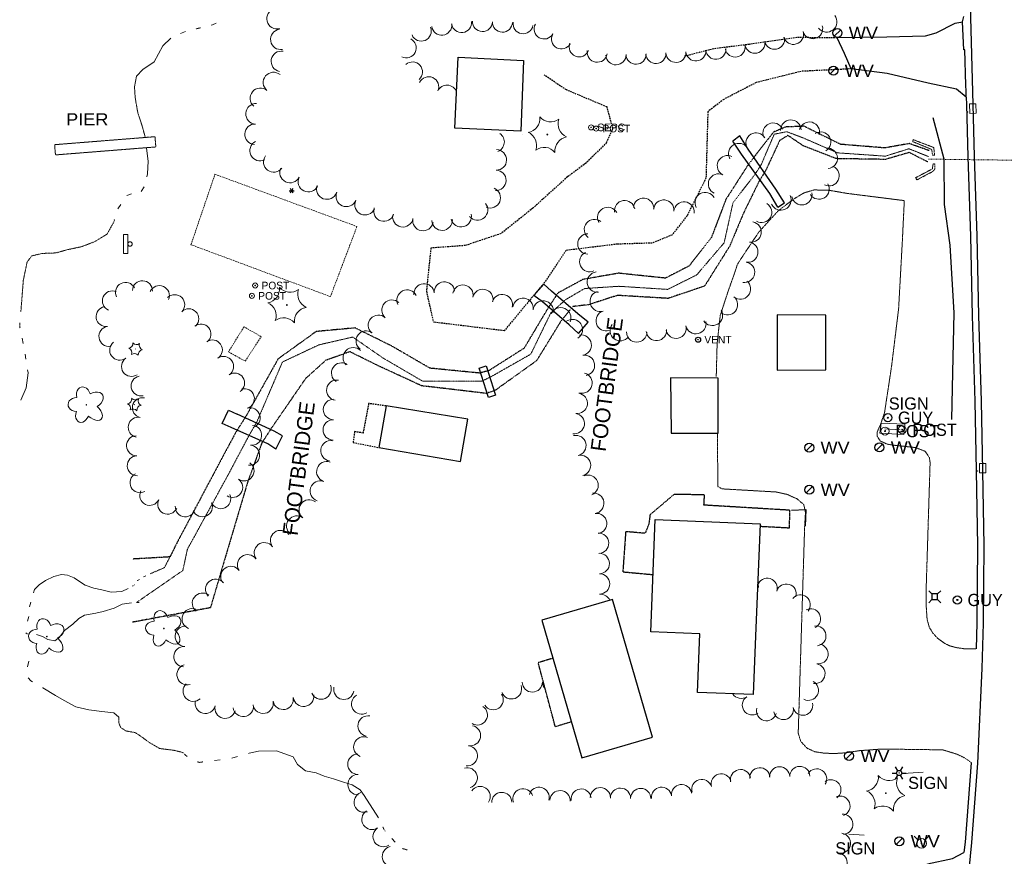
# Model space of a CAD drawing. Extents: x 386588 to 390135, y 96998 to 113606.
# Tile 57 of 93: x 388198 to 388586, y 103320 to 103650. Entities that reach past the tile are written whole.
import ezdxf
from ezdxf.enums import TextEntityAlignment as Align

# ---------------------------------------------------------------- set-up
doc = ezdxf.new("R2010")
doc.units = 0
doc.header["$MEASUREMENT"] = 0
for name, pattern in [('Echnl', [0.4, 0.145, -0.02, 0.01, -0.02, 0.01, -0.02, 0.01, -0.02, 0.145]), ('Wisdot1', [0.0625, 0.03125, -0.03125]), ('Wisdot3', [0.1875, 0.125, -0.0625]), ('Wisdot5', [0.1, 0.05, -0.05]), ('Wisdot6', [0.375, 0.125, -0.0625, 0.03125, -0.0625, 0.03125, -0.0625])]:
    doc.linetypes.add(name, pattern=pattern)
for name, color, linetype, lineweight in [('E_AREA', 2, 'Wisdot3', 15), ('E_BLD', 241, 'Continuous', 25), ('E_BLD_HvyDash', 241, 'Wisdot3', 25), ('E_DRN', 40, 'Continuous', 15), ('E_DRN_Pipe', 5, 'Wisdot5', 15), ('E_DTM_BreakLines', 30, 'Continuous', 25), ('E_DWY', 2, 'Wisdot3', 15), ('E_LAND_Vegetation', 3, 'Continuous', 15), ('E_LTG', 21, 'Continuous', 25), ('E_MISCPROP', 30, 'Continuous', 15), ('E_MISCPROP_HvyDash', 241, 'Wisdot3', 25), ('E_MISCPROP_Railing', 30, 'Continuous', 15), ('E_MISCPROP_Septic', 241, 'Continuous', 15), ('E_RDWY', 21, 'Continuous', 25), ('E_RDWY_AsphConc', 200, 'Continuous', 25), ('E_RDWY_C_and_G', 21, 'Continuous', 25), ('E_RDWY_Gravel', 21, 'Wisdot3', 25), ('E_SGN', 21, 'Continuous', 15), ('E_STRUCT', 40, 'Continuous', 25), ('E_STRUCT_Pier', 7, 'Wisdot3', 25), ('E_STRUCT_WingWall', 40, 'Wisdot1', 15), ('E_UTL_AG_Bold', 30, 'Continuous', 25), ('E_UTL_EGuyWire', 200, 'Continuous', 25), ('E_UTL_W', 5, 'Continuous', 25), ('E_UTL_WHydrant', 4, 'Continuous', 15), ('E_WAL', 40, 'Continuous', 25), ('E_WTR', 4, 'Wisdot6', 15), ('E_WTR_Channel', 4, 'Echnl', 15), ('E_WTR_Dock_Pier', 4, 'Wisdot3', 15), ('E_WTR_Edge', 4, 'Echnl', 25), ('E_WTR_Elevations', 4, 'Continuous', 15)]:
    doc.layers.add(name, color=color, linetype=linetype, lineweight=lineweight)
doc.styles.add('Style-dot_font5', font='dot_font5.shx')
doc.styles.add('Style-IGR_FONT_0', font='dot_font15.shx')

# ---------------------------------------------------------------- blocks, each defined once
blk = doc.blocks.new('BSGN')
at = {"layer": 'E_SGN', "style": 'Style-dot_font5'}
blk.add_text('SIGN', height=12, dxfattribs=at).set_placement((0, 0), align=Align.MIDDLE_CENTER)
blk = doc.blocks.new('GUY')
at = {"layer": 'E_UTL_EGuyWire'}
for radius in [4, 0.5]:
    blk.add_circle((0, 0), radius, dxfattribs=at)
at = {"layer": 'E_UTL_EGuyWire', "style": 'Style-dot_font5'}
blk.add_text('GUY', height=12, dxfattribs=at).set_placement((10, 0), align=Align.MIDDLE_LEFT)
blk = doc.blocks.new('HYD')
at = {"layer": 'E_UTL_WHydrant'}
for p, q in [((-3.8, 3.8), (-8.3, 8.3)), ((3.8, 3.8), (8.3, 8.3))]:
    blk.add_line(p, q, dxfattribs=at)
for radius in [5.48, 0.42]:
    blk.add_circle((0, 0), radius, dxfattribs=at)
blk = doc.blocks.new('INLET')
at = {"layer": 'E_DRN', "flags": 128}
blk.add_lwpolyline([(-7.5, 10), (7.5, 10), (7.5, 0), (-7.5, 0)], close=True, dxfattribs=at)
blk = doc.blocks.new('LPOL')
at = {"layer": 'E_LTG'}
for p, q in [((-4, 0), (-1.5, 0)), ((-0.75, 1.3), (-2, 3.46)), ((0.75, 1.3), (2, 3.46)), ((1.5, 0), (4, 0)), ((-2, -3.46), (-0.75, -1.3)), ((2, -3.46), (0.75, -1.3))]:
    blk.add_line(p, q, dxfattribs=at)
for radius in [1.5, 1.5, 1.5, 0.125]:
    blk.add_circle((0, 0), radius, dxfattribs=at)
blk = doc.blocks.new('PED')
at = {"layer": 'E_UTL_AG_Bold'}
for p, q in [((-2.5, 2.5), (-5.33, 5.33)), ((2.5, 2.5), (5.33, 5.33)), ((-2.5, -2.5), (-5.33, -5.33)), ((2.5, -2.5), (5.33, -5.33))]:
    blk.add_line(p, q, dxfattribs=at)
at = {"layer": 'E_UTL_AG_Bold', "flags": 128}
blk.add_lwpolyline([(-2.5, -2.5), (2.5, -2.5), (2.5, 2.5), (-2.5, 2.5)], close=True, dxfattribs=at)
blk = doc.blocks.new('PIER')
at = {"layer": 'E_STRUCT_Pier', "style": 'Style-dot_font5', "width": 1.111111}
blk.add_text('PIER', height=10.8, dxfattribs=at).set_placement((-16.77, -5.4))
blk = doc.blocks.new('CTRE')
at = {"layer": 'E_LAND_Vegetation'}
blk.add_circle((0, 0), 0.223, dxfattribs=at)
for centre, start, end in [((-11.97, 8.96), 280.2067, 5.9716), ((1.81, 14.92), 220.2113, 305.9762), ((13.83, 5.89), 160.2113, 245.9762), ((-13.83, -5.9), 340.2113, 65.9762), ((-1.81, -14.93), 40.2113, 125.9762)]:
    blk.add_arc(centre, 7.87, start, end, dxfattribs=at)
at = {"layer": 'E_LAND_Vegetation', "extrusion": (0, 0, -1)}
blk.add_arc((-12.03, -9.04), 7.87, 354.0728, 79.7489, dxfattribs=at)
blk = doc.blocks.new('POST')
at = {"layer": 'E_MISCPROP'}
for radius in [4, 0.5]:
    blk.add_circle((0, 0), radius, dxfattribs=at)
at = {"layer": 'E_MISCPROP', "style": 'Style-dot_font5'}
blk.add_text('POST', height=12, dxfattribs=at).set_placement((10, 0), align=Align.MIDDLE_LEFT)
blk = doc.blocks.new('SIGN')
at = {"layer": 'E_SGN', "lineweight": 13, "style": 'Style-dot_font5'}
blk.add_text('SIGN', height=12, dxfattribs=at).set_placement((0, 0), align=Align.MIDDLE_CENTER)
blk = doc.blocks.new('DTRE')
at = {"layer": 'E_LAND_Vegetation'}
blk.add_circle((-0.18, 0), 0.183, dxfattribs=at)
for centre, major_axis, ratio in [((-1.87, 5.32), (1.36, -4.98), 0.782863), ((4.06, 2.74), (-5.27, -2.93), 0.691916), ((-5.87, 0.15), (4.93, -0.12), 0.832022), ((-2.49, -5.24), (1.8, 4.86), 0.716896), ((3.54, -3.71), (-5.01, 4.58), 0.560249)]:
    blk.add_ellipse(centre, major_axis=major_axis, ratio=ratio, start_param=1.570796, end_param=4.712389, dxfattribs=at)
blk = doc.blocks.new('WV')
at = {"layer": 'E_UTL_W'}
blk.add_line((-2.83, -2.83), (2.83, 2.83), dxfattribs=at)
blk.add_circle((0, 0), 4, dxfattribs=at)
at = {"layer": 'E_UTL_W', "style": 'Style-dot_font5', "width": 1.111111}
blk.add_text('WV', height=10.8, dxfattribs=at).set_placement((10, 0), align=Align.MIDDLE_LEFT)

msp = doc.modelspace()

# ---------------------------------------------------------------- linework, layer by layer
at = {"layer": 'E_AREA', "ltscale": 5}
for p, q in [((388265.22, 103561.01), (388274.66, 103588.75)), ((388274.66, 103588.75), (388330.58, 103568.17)), ((388330.58, 103568.17), (388320.12, 103540.54)), ((388320.12, 103540.54), (388265.22, 103561.01)), ((388286.11, 103528.62), (388279.95, 103518.8)), ((388292.9, 103524.76), (388286.11, 103528.62)), ((388286.55, 103515.15), (388292.9, 103524.76)), ((388279.95, 103518.8), (388286.55, 103515.15))]:
    msp.add_line(p, q, dxfattribs=at)
at = {"layer": 'E_BLD', "ltscale": 5}
for p, q in [((388369.08, 103606.89), (388370.39, 103634.82)), ((388370.39, 103634.82), (388370.39, 103634.82)), ((388370.39, 103634.82), (388396.12, 103633.62)), ((388396.12, 103633.62), (388395.1, 103605.76)), ((388395.1, 103605.76), (388369.08, 103606.89)), ((388395.96, 103604.34), (388395.96, 103604.34)), ((388515.17, 103533.25), (388496.06, 103533.33)), ((388496.06, 103533.33), (388496.09, 103511.63)), ((388515.2, 103511.65), (388515.17, 103533.25)), ((388496.09, 103511.63), (388515.2, 103511.65)), ((388472.79, 103508.44), (388454.02, 103508.55)), ((388454.02, 103508.55), (388454.35, 103486.77)), ((388472.8, 103486.79), (388472.79, 103508.44)), ((388342.02, 103497.48), (388339.18, 103481.08)), ((388374.23, 103492.28), (388342.02, 103497.48)), ((388371.32, 103475.52), (388374.23, 103492.28)), ((388454.35, 103486.77), (388472.8, 103486.79)), ((388339.18, 103481.08), (388371.32, 103475.52)), ((388446.29, 103408.52), (388448.06, 103452.67)), ((388448.06, 103452.67), (388489.32, 103451.02)), ((388448.06, 103452.67), (388448.06, 103452.67)), ((388489.32, 103451.02), (388487.54, 103406.81)), ((388489.32, 103451.02), (388489.32, 103451.02)), ((388431.23, 103421.19), (388403.42, 103413.09)), ((388447.01, 103366.99), (388431.23, 103421.19)), ((388431.23, 103421.19), (388431.23, 103421.19)), ((388403.42, 103413.09), (388419.2, 103358.89)), ((388465.63, 103407.75), (388446.29, 103408.52)), ((388446.29, 103408.52), (388446.29, 103408.52)), ((388464.71, 103384.6), (388465.63, 103407.75)), ((388465.63, 103407.75), (388465.63, 103407.75)), ((388487.54, 103406.81), (388486.62, 103383.73)), ((388487.54, 103406.81), (388487.54, 103406.81)), ((388486.62, 103383.73), (388464.71, 103384.6)), ((388486.62, 103383.73), (388486.62, 103383.73)), ((388419.2, 103358.89), (388447.01, 103366.99)), ((388419.2, 103358.89), (388419.2, 103358.89))]:
    msp.add_line(p, q, dxfattribs=at)
at = {"layer": 'E_BLD_HvyDash', "ltscale": 5}
for p, q in [((388335.18, 103498.42), (388332.98, 103486.79)), ((388342.02, 103497.48), (388335.18, 103498.42)), ((388329.66, 103487.35), (388329.04, 103483.09)), ((388332.98, 103486.79), (388329.66, 103487.35)), ((388329.04, 103483.09), (388339.18, 103481.08))]:
    msp.add_line(p, q, dxfattribs=at)
at = {"layer": 'E_DRN'}
for p in [(388571.08, 103613.23), (388575.08, 103471.81)]:
    msp.add_point(p, dxfattribs=at)
at = {"layer": 'E_DRN_Pipe', "ltscale": 5}
msp.add_line((388638.47, 103593.67), (388555.54, 103594.71), dxfattribs=at)
at = {"layer": 'E_DTM_BreakLines'}
for p, q in [((388561.8, 103594.7), (388557.54, 103611.01)), ((388561.93, 103576.88), (388561.8, 103594.7)), ((388564.21, 103560.76), (388561.93, 103576.88)), ((388565.82, 103534.13), (388564.21, 103560.76)), ((388565.22, 103510.67), (388565.82, 103534.13)), ((388564.81, 103492.09), (388565.22, 103510.67))]:
    msp.add_line(p, q, dxfattribs=at)
at = {"layer": 'E_DWY', "flags": 128}
for points in [[(388472.08, 103509.09), (388472.42, 103522.02), (388473.65, 103533.12), (388476.73, 103542.62), (388479.02, 103549.01), (388480.44, 103553.31), (388483.31, 103557.72), (388488.94, 103566.1), (388496.45, 103574.32), (388502.77, 103579.12), (388506.66, 103581.43), (388510.63, 103582.58), (388516.58, 103582.43), (388523.62, 103581.2), (388546.14, 103578.37)], [(388538.34, 103494.76), (388541.12, 103513.07), (388543.9, 103535.8), (388545.38, 103562.73), (388546.14, 103578.37)], [(388538.34, 103494.76), (388536.84, 103490.38), (388535.48, 103487.25), (388535.48, 103485.48), (388536.69, 103483.65), (388539.34, 103482.43), (388541.8, 103482.03), (388550.57, 103481.07), (388554.35, 103479.6), (388556, 103477.16), (388556.3, 103475.14), (388554.76, 103425.87), (388554.75, 103418.78), (388555.12, 103413.32), (388556, 103410.24), (388557.34, 103408.05), (388559.24, 103405.92), (388561.96, 103403.96), (388564.02, 103402.96), (388566.51, 103402.28), (388569.82, 103401.79), (388574.39, 103401.81)], [(388544.09, 103362.21), (388535.83, 103362.19), (388528.62, 103361.67), (388523.18, 103360.84), (388518.85, 103360.53), (388514.65, 103360.66), (388510.84, 103361.25), (388507.84, 103362.63), (388505.33, 103365.35), (388504.36, 103368.61), (388506.89, 103449.91), (388507.22, 103455.44), (388506.56, 103458.58), (388503.93, 103460.85), (388500.04, 103462.6), (388495.62, 103463.58), (388474.38, 103464.8), (388472.72, 103465.7), (388472.53, 103486.79)], [(388544.09, 103362.21), (388552.1, 103362.12), (388561.34, 103361.96), (388566.83, 103360.28), (388570.06, 103358.75), (388572.41, 103356.99)]]:
    msp.add_lwpolyline(points, dxfattribs=at)
at = {"layer": 'E_LAND_Vegetation'}
for centre in [(388243.37, 103519.88), (388242.9, 103498.03)]:
    msp.add_circle(centre, 0.0558, dxfattribs=at)
for centre, radius, start, end in [((388299.14, 103650.02), 4.04, 104.4458, 284.4305), ((388515.56, 103648.79), 4.04, 218.6672, 38.6518), ((388300.59, 103641.9), 4.04, 99.3336, 279.3183), ((388355.91, 103645.15), 3.95, 202.5787, 22.5633), ((388363.96, 103647.48), 3.95, 187.2767, 7.2614), ((388371.79, 103648.48), 3.95, 187.2767, 7.2614), ((388379.99, 103648.92), 3.95, 178.0169, 358.0016), ((388387.88, 103648.68), 3.95, 178.317, 358.3017), ((388396.01, 103648.04), 3.95, 170.7495, 350.7342), ((388404.31, 103645.98), 3.95, 150.1603, 330.145), ((388510.06, 103646.1), 3.95, 196.4366, 16.4213), ((388349.97, 103638.55), 3.95, 243.1781, 63.1628), ((388411.16, 103642.05), 3.95, 150.1603, 330.145), ((388495.03, 103641.92), 3.95, 191.1916, 11.1763), ((388502.48, 103643.86), 3.95, 196.4366, 16.4213), ((388418.1, 103638.94), 3.95, 158.1111, 338.0958), ((388471.92, 103637.98), 3.95, 184.8309, 4.8156), ((388479.53, 103638.86), 3.95, 191.1916, 11.1763), ((388487.28, 103640.39), 3.95, 191.1916, 11.1763), ((388300.82, 103633.23), 4.04, 79.7597, 259.7444), ((388425.19, 103636.82), 3.95, 170.6915, 350.6761), ((388432.6, 103635.8), 3.95, 181.7541, 1.7388), ((388440.5, 103636.04), 3.95, 181.7541, 1.7388), ((388448.34, 103636.32), 3.95, 183.2337, 3.2184), ((388456.22, 103636.76), 3.95, 183.2337, 3.2184), ((388464.05, 103637.32), 3.95, 184.8309, 4.8156), ((388352.44, 103629.05), 3.95, 311.7122, 131.6968), ((388297.7, 103624.89), 4.04, 50.3855, 230.3702), ((388358.81, 103623.22), 3.95, 335.431, 155.4157), ((388292.55, 103618.67), 4.04, 50.3855, 230.3702), ((388365.99, 103619.94), 3.95, 17.9645, 155.4157), ((388290.82, 103612.57), 4.04, 87.2052, 267.1899), ((388365.99, 103619.94), 3.95, 335.431, 336.6855), ((388290.43, 103604.51), 4.04, 87.2052, 267.1899), ((388494.47, 103604.96), 4.02, 23.5771, 203.5618), ((388501.46, 103606.14), 4.02, 1.4726, 181.4573), ((388508.77, 103605.33), 4.02, 345.1737, 165.1584), ((388384.58, 103601.45), 4.04, 291.0674, 55.2748), ((388487.78, 103601.04), 4.02, 30.9892, 210.9739), ((388513.18, 103601.41), 4.02, 301.2603, 121.245), ((388292.43, 103598.05), 4.04, 116.6265, 296.6111), ((388480.9, 103596.91), 4.02, 30.9892, 210.9739), ((388297.78, 103593.58), 4.04, 143.5362, 323.5209), ((388385.47, 103594.42), 4.04, 268.4294, 88.4141), ((388476.49, 103592.11), 4.02, 63.8828, 243.8675), ((388515.8, 103595.03), 4.02, 275.3101, 95.2948), ((388516.46, 103588.17), 4.02, 244.6741, 64.6588), ((388304.22, 103589.42), 4.04, 153.6317, 333.6164), ((388311.45, 103585.84), 4.04, 153.6317, 333.6164), ((388385.25, 103586.35), 4.04, 268.4294, 88.4141), ((388472.98, 103584.93), 4.02, 64.8936, 244.8783), ((388318.7, 103582.91), 4.04, 160.2808, 340.2655), ((388512.57, 103582.92), 4.02, 211.6127, 31.5973), ((388326.4, 103580.05), 4.04, 156.0661, 336.0508), ((388383.06, 103579.49), 4.04, 247.5755, 67.5602), ((388467.73, 103577.62), 4.02, 29.5457, 209.5304), ((388497.52, 103578.63), 4.02, 205.3933, 25.378), ((388505.79, 103580.69), 4.02, 190.5954, 10.58), ((388333.78, 103576.77), 4.04, 156.0661, 336.0508), ((388378.07, 103574.7), 4.04, 219.6801, 39.6648), ((388436.01, 103574.42), 4.02, 9.2209, 189.2056), ((388443.44, 103575.32), 4.02, 355.169, 175.1537), ((388451.41, 103574.63), 4.02, 354.4832, 174.4679), ((388459.41, 103573.86), 4.02, 354.4832, 174.4679), ((388489.94, 103573.7), 4.02, 239.7005, 59.6852), ((388341.19, 103574.23), 4.04, 162.1675, 342.1521), ((388348.66, 103572.01), 4.04, 169.2825, 349.2672), ((388371.6, 103572.04), 4.04, 194.7585, 14.7432), ((388429.36, 103571.72), 4.02, 29.4159, 209.4006), ((388356.59, 103570.51), 4.04, 169.2825, 349.2672), ((388364.13, 103570.68), 4.04, 182.9207, 2.9054), ((388424.13, 103566.97), 4.02, 51.8688, 231.8534), ((388485.8, 103565.99), 4.02, 260.5713, 80.556), ((388421.54, 103561.29), 4.02, 90.0525, 270.0371), ((388484.49, 103558.07), 4.02, 260.5713, 80.556), ((388422.26, 103554.32), 4.02, 114.3701, 294.3548), ((388483.19, 103550.13), 4.02, 260.9665, 80.9512), ((388425.28, 103546.26), 4.02, 97.0017, 276.9863), ((388239.43, 103542.23), 3.94, 26.7581, 206.7428), ((388246.09, 103542.85), 3.94, 358.4255, 178.4101), ((388357.03, 103541.62), 4.02, 5.1477, 185.1324), ((388365.03, 103542.34), 4.02, 5.1477, 185.1324), ((388372.29, 103541.13), 4.02, 347.9732, 167.9578), ((388481.6, 103543.55), 4.02, 230.6488, 50.6335), ((388234.26, 103538.87), 3.94, 66.9622, 246.9469), ((388252.78, 103540.94), 3.94, 336.4964, 156.4811), ((388258.79, 103537.37), 3.94, 315.1137, 135.0983), ((388350.33, 103539.18), 4.02, 26.5848, 206.5695), ((388380.15, 103539.46), 4.02, 347.9732, 167.9578), ((388387.81, 103537.43), 4.02, 344.9636, 164.9483), ((388426.37, 103538.69), 4.02, 107.2342, 287.2189), ((388344.39, 103535.21), 4.02, 47.8061, 227.7908), ((388395.96, 103535.93), 4.02, 352.3358, 172.3204), ((388403.92, 103534.86), 4.02, 352.3358, 172.3204), ((388476.5, 103537.34), 4.02, 230.6488, 50.6335), ((388231.77, 103532.67), 3.94, 98.2264, 278.2111), ((388264.37, 103531.81), 3.94, 315.1137, 135.0983), ((388339, 103529.26), 4.02, 47.8061, 227.7908), ((388410.84, 103532.19), 4.02, 336.4449, 156.4296), ((388428.75, 103531.02), 4.02, 107.2342, 287.2189), ((388470.57, 103533.15), 4.02, 211.6127, 31.5973), ((388269.12, 103525.82), 3.94, 308.4691, 128.4538), ((388415.43, 103527.57), 4.02, 303.0925, 123.0772), ((388434.29, 103527.14), 4.02, 142.8299, 322.8145), ((388464.07, 103529.9), 4.02, 192.8887, 12.8733), ((388232.89, 103524.87), 3.94, 98.2264, 278.2111), ((388334.24, 103523.07), 4.02, 53.9594, 233.9441), ((388440.75, 103526.61), 4.02, 179.8532, 359.8378), ((388448.52, 103527.22), 4.02, 185.9871, 5.9718), ((388456.24, 103528.11), 4.02, 192.8887, 12.8733), ((388237.13, 103519.47), 3.94, 126.9955, 306.9801), ((388240.38, 103522.12), 1.97, 280.2067, 5.9716), ((388243.83, 103523.61), 1.97, 220.2113, 305.9762), ((388246.83, 103521.36), 1.97, 160.2113, 245.9762), ((388273.63, 103519.55), 3.94, 304.3319, 124.3166), ((388418.88, 103521.41), 4.02, 279.2399, 99.2246), ((388239.92, 103518.41), 1.97, 340.2113, 65.9762), ((388242.92, 103516.15), 1.97, 40.2113, 125.9762), ((388329.14, 103516.48), 4.02, 45.3393, 225.3239), ((388241.8, 103513.03), 3.94, 124.6091, 304.5937), ((388278.07, 103513.04), 3.94, 304.3319, 124.3166), ((388324.57, 103510.46), 4.02, 57.2678, 237.2525), ((388420.17, 103513.48), 4.02, 279.2399, 99.2246), ((388282.39, 103506.5), 3.94, 303.3605, 123.3452), ((388419.22, 103506.48), 4.02, 256.2919, 76.2766), ((388245.56, 103505.34), 3.94, 101.6306, 281.6152), ((388322.62, 103503.67), 4.02, 80.3232, 260.3079), ((388286.24, 103500.34), 3.94, 286.9864, 106.971), ((388417.33, 103498.47), 4.02, 261.6089, 81.5936), ((388239.9, 103500.28), 1.97, 280.2067, 5.9716), ((388243.35, 103501.77), 1.97, 220.2113, 305.9762), ((388246.07, 103496.78), 3.94, 77.8479, 257.8326), ((388246.35, 103499.51), 1.97, 160.2113, 245.9762), ((388321.35, 103496.07), 4.02, 89.2764, 269.2611), ((388239.44, 103496.56), 1.97, 340.2113, 65.9762), ((388242.44, 103494.3), 1.97, 40.2113, 125.9762), ((388288.54, 103492.8), 3.94, 286.9864, 106.971), ((388416.15, 103490.52), 4.02, 261.6089, 81.5936), ((388244.42, 103489.08), 3.94, 77.8479, 257.8326), ((388321.24, 103488.04), 4.02, 89.2764, 269.2611), ((388289.1, 103485.91), 3.94, 264.3097, 84.2944), ((388243.77, 103481.8), 3.94, 92.0193, 272.0039), ((388320.33, 103479.8), 4.02, 82.0492, 262.0339), ((388416.81, 103481.87), 4.02, 282.8871, 102.8718), ((388288.32, 103478.07), 3.94, 264.3097, 84.2944), ((388244.05, 103473.92), 3.94, 92.0193, 272.0039), ((388318.72, 103471.56), 4.02, 71.3054, 251.2901), ((388418.6, 103474.03), 4.02, 282.8871, 102.8718), ((388286.11, 103471.85), 3.94, 235.4782, 55.4629), ((388245.15, 103467.23), 3.94, 117.9445, 297.9292), ((388281.65, 103465.35), 3.94, 235.4782, 55.4629), ((388316.15, 103463.95), 4.02, 71.3054, 251.2901), ((388421.58, 103466.22), 4.02, 292.2647, 112.2494), ((388248.97, 103462.24), 3.94, 154.0284, 334.0131), ((388256.05, 103458.79), 3.94, 154.0284, 334.0131), ((388276.93, 103460.94), 3.94, 203.7953, 23.78), ((388311.77, 103456.52), 4.02, 52.442, 232.4266), ((388423.85, 103459.11), 4.02, 278.1103, 98.095), ((388262.96, 103457.73), 3.94, 176.1519, 356.1365), ((388269.72, 103457.76), 3.94, 203.7953, 23.78), ((388306.87, 103450.15), 4.02, 52.442, 232.4266), ((388424.98, 103451.15), 4.02, 278.1103, 98.095), ((388300.52, 103444.44), 4.02, 36.9259, 216.9106), ((388425.73, 103443.39), 4.02, 271.9394, 91.9241), ((388294.1, 103439.61), 4.02, 36.9259, 216.9106), ((388287.51, 103434.91), 4.02, 35.2358, 215.2205), ((388425.99, 103435.4), 4.02, 270.707, 90.6917), ((388280.95, 103430.27), 4.02, 35.2358, 215.2205), ((388274.97, 103425.22), 4.02, 40.7987, 220.7834), ((388426.09, 103427.37), 4.02, 270.707, 90.6917), ((388492.17, 103425.69), 3.92, 343.1064, 163.0911), ((388484.77, 103426.37), 3.92, 354.6784, 22.7436), ((388499.67, 103423.41), 3.92, 343.1064, 163.0911), ((388269.75, 103419.76), 4.02, 52.717, 232.7017), ((388426.47, 103419.25), 4.02, 23.8638, 93.4424), ((388505.21, 103419.14), 3.92, 320.8239, 140.8086), ((388265.7, 103413.6), 4.02, 69.1949, 249.1796), ((388509.28, 103413.66), 3.92, 296.7612, 116.7459), ((388263, 103406.7), 4.02, 86.3255, 266.3102), ((388511.38, 103406.88), 3.92, 278.6257, 98.6104), ((388262.48, 103398.68), 4.02, 86.3255, 266.3102), ((388512.23, 103399.75), 3.92, 261.1463, 81.131), ((388263.7, 103391.61), 4.02, 106.6724, 286.6571), ((388511.03, 103392), 3.92, 261.1463, 81.131), ((388266.11, 103385.07), 4.02, 133.0218, 313.0065), ((388316.46, 103385.94), 4.02, 202.9619, 22.9466), ((388325.43, 103385.85), 4.02, 168.764, 348.7486), ((388391.46, 103385.99), 3.97, 200.0835, 20.0682), ((388399.65, 103388.7), 3.97, 180.3303, 0.315), ((388407.59, 103388.75), 3.97, 180.3303, 223.6638), ((388508.4, 103385.4), 3.92, 243.0164, 63.001), ((388301.5, 103381.88), 4.02, 191.0209, 11.0056), ((388309.56, 103383.07), 4.02, 187.7206, 7.7053), ((388332.42, 103380.06), 4.02, 121.2384, 301.223), ((388384.23, 103381.73), 3.97, 213.7465, 33.7311), ((388481.89, 103386.15), 3.92, 212.4178, 303.8689), ((388486.26, 103379.64), 3.92, 123.8843, 303.8689), ((388270.86, 103380.31), 4.02, 166.0808, 346.0655), ((388278.66, 103378.38), 4.02, 166.0808, 346.0655), ((388285.78, 103379.09), 4.02, 188.1551, 8.1398), ((388293.61, 103380.34), 4.02, 191.0209, 11.0056), ((388378.02, 103375.74), 3.97, 237.6687, 57.6534), ((388491.86, 103377.36), 3.92, 165.2586, 345.2433), ((388498.53, 103377.83), 3.92, 192.5313, 12.5159), ((388506.18, 103379.53), 3.92, 192.5313, 12.5159), ((388334.97, 103371.38), 4.02, 79.5203, 259.505), ((388375.32, 103367.57), 3.97, 259.4658, 79.4505), ((388333.3, 103363.14), 4.02, 69.026, 249.0107), ((388374.07, 103359.61), 3.97, 262.8317, 82.8163), ((388330.97, 103356.32), 4.02, 90.3243, 270.309), ((388374.05, 103350.93), 3.97, 287.2725, 107.2571), ((388489.23, 103350.96), 3.97, 4.1431, 184.1277), ((388497.05, 103351.36), 3.97, 1.1265, 181.1112), ((388504.99, 103351.51), 3.97, 1.1265, 181.1112), ((388331.02, 103348.29), 4.02, 90.3243, 270.309), ((388474.01, 103348.57), 3.97, 15.9433, 195.928), ((388481.63, 103350.27), 3.97, 12.4603, 192.445), ((388511.64, 103350.52), 3.97, 327.6767, 147.6613), ((388379.1, 103343.63), 3.97, 326.2652, 146.2498), ((388402.31, 103343.28), 3.97, 344.0055, 163.9902), ((388450.53, 103343.3), 3.97, 7.7744, 187.759), ((388458.4, 103344.37), 3.97, 7.7744, 187.759), ((388466.37, 103346.39), 3.97, 15.9433, 195.928), ((388517.23, 103346.24), 3.97, 305.7495, 125.7342), ((388333.45, 103341.38), 4.02, 109.5615, 289.5461), ((388387.61, 103341.27), 3.97, 1.2014, 181.1861), ((388395.97, 103342.68), 3.97, 18.5251, 198.5098), ((388410.56, 103341.97), 3.97, 356.7819, 176.7666), ((388418.84, 103342.61), 3.97, 7.7178, 187.7025), ((388426.41, 103343.13), 3.97, 358.651, 178.6357), ((388434.37, 103342.94), 3.97, 359.127, 179.1117), ((388442.31, 103342.82), 3.97, 359.127, 179.1117), ((388520.8, 103339.83), 3.97, 290.6399, 110.6245), ((388336.52, 103334.56), 4.02, 123.1214, 303.1061), ((388521.93, 103332.65), 3.97, 274.1462, 94.1309), ((388340.91, 103327.83), 4.02, 123.1214, 303.1061), ((388521.02, 103325.2), 3.97, 262.2544, 82.239), ((388344.58, 103319.99), 4.02, 103.0219, 283.0066), ((388519.68, 103317.47), 3.97, 259.8723, 79.8569)]:
    msp.add_arc(centre, radius, start, end, dxfattribs=at)
at = {"layer": 'E_LAND_Vegetation', "extrusion": (0, 0, -1)}
for centre in [(-388246.38, 103517.62), (-388245.9, 103495.78)]:
    msp.add_arc(centre, 1.97, 354.0728, 79.7489, dxfattribs=at)
at = {"layer": 'E_LTG', "ltscale": 5}
for p, q in [((388303.9, 103582.27), (388304.53, 103582.27)), ((388304.71, 103582.6), (388304.4, 103583.14)), ((388304.4, 103581.41), (388304.71, 103581.95)), ((388305.09, 103582.6), (388305.4, 103583.14)), ((388305.4, 103581.41), (388305.09, 103581.95)), ((388305.28, 103582.27), (388305.9, 103582.27))]:
    msp.add_line(p, q, dxfattribs=at)
at = {"layer": 'E_LTG'}
for radius in [0.375, 0.0312]:
    msp.add_circle((388304.9, 103582.27), radius, dxfattribs=at)
at = {"layer": 'E_MISCPROP'}
for centre, radius in [((388424.79, 103606.74), 1), ((388424.79, 103606.74), 0.125), ((388290.5, 103544.91), 1), ((388290.5, 103544.91), 0.125), ((388289.21, 103540.85), 1), ((388289.21, 103540.85), 0.125)]:
    msp.add_circle(centre, radius, dxfattribs=at)
at = {"layer": 'E_MISCPROP_HvyDash', "flags": 128}
for points in [[(388489.28, 103450.09), (388500.94, 103449.46), (388501.05, 103456.38), (388467.23, 103458.4), (388467.47, 103462.44), (388455.47, 103462.62), (388445.99, 103454.59), (388445.55, 103451.06), (388444.07, 103447.28), (388436.41, 103447.95), (388435.28, 103432.12), (388447.19, 103431.02)], [(388415.08, 103373.03), (388408.69, 103371.09), (388401.94, 103396.43), (388407.75, 103398.21)]]:
    msp.add_lwpolyline(points, dxfattribs=at)
at = {"layer": 'E_MISCPROP_Septic'}
for radius in [1, 0.125]:
    msp.add_circle((388422.78, 103607.22), radius, dxfattribs=at)
at = {"layer": 'E_RDWY', "flags": 128}
for points in [[(388567.94, 103815.27), (388568.65, 103780.49), (388569.56, 103745.72), (388570.25, 103717.47), (388571.23, 103685.58), (388572.02, 103655.52), (388573.1, 103616.28), (388573.62, 103595.74), (388574.66, 103564.44), (388575.39, 103533.05), (388576.43, 103499.4), (388576.99, 103471.93), (388577.41, 103442.33), (388577.2, 103411.95), (388576.65, 103394.04), (388574.9, 103356.68), (388572.6, 103325.42), (388569.35, 103291.77), (388565.59, 103260.7), (388561.17, 103228.86), (388555.83, 103196.76), (388550.55, 103168.04), (388545.48, 103145.02)], [(388570.52, 103619.15), (388570.6, 103616.22), (388571.12, 103595.67), (388572.16, 103564.36), (388572.89, 103532.99), (388573.93, 103499.34), (388574.49, 103471.89), (388574.91, 103442.32), (388574.7, 103412), (388574.39, 103401.81)], [(388572.41, 103356.99), (388572.41, 103356.83), (388570.11, 103325.64), (388569.59, 103321.52)]]:
    msp.add_lwpolyline(points, dxfattribs=at)
at = {"layer": 'E_RDWY_AsphConc', "flags": 128}
for points in [[(388569.2, 103648.73), (388566.03, 103648.1), (388558.55, 103644.39), (388554.39, 103643.12), (388539.32, 103642.75), (388519.74, 103642.55)], [(388570.5, 103619.17), (388566.68, 103622.33), (388555.56, 103624.66), (388539.38, 103628.41), (388525.22, 103630.27), (388522.62, 103636.29), (388519.74, 103642.55)], [(388567.39, 103297.45), (388564.16, 103301.23), (388561.33, 103302.93), (388560.19, 103304.25), (388559.65, 103304.15), (388559.18, 103304.79), (388558.73, 103308.13), (388555.79, 103309.37), (388554.29, 103314.6), (388555.21, 103317.05), (388565.12, 103319.13), (388569.59, 103321.52)]]:
    msp.add_lwpolyline(points, dxfattribs=at)
at = {"layer": 'E_RDWY_C_and_G', "ltscale": 5}
for p, q in [((388569.09, 103648.79), (388569.63, 103650.86)), ((388569.53, 103637.8), (388569.09, 103648.79)), ((388570.02, 103637.75), (388569.53, 103637.8)), ((388570.33, 103623.8), (388570.02, 103637.75)), ((388570.45, 103621.45), (388570.36, 103623.84)), ((388570.5, 103619.17), (388570.45, 103621.45))]:
    msp.add_line(p, q, dxfattribs=at)
at = {"layer": 'E_RDWY_Gravel', "ltscale": 5}
for p, q in [((388503.87, 103642.57), (388485, 103639.9)), ((388519.74, 103642.55), (388503.87, 103642.57)), ((388471.1, 103638.19), (388459.53, 103635.21)), ((388485, 103639.9), (388471.1, 103638.19)), ((388525.22, 103630.27), (388505.58, 103629.29)), ((388413.13, 103621.96), (388404.25, 103627.87)), ((388505.58, 103629.29), (388487.8, 103624.87)), ((388487.8, 103624.87), (388475.03, 103618.26)), ((388429.07, 103615.26), (388413.13, 103621.96)), ((388431.36, 103606.75), (388429.07, 103615.26)), ((388475.03, 103618.26), (388468.75, 103613.4)), ((388468.75, 103613.4), (388468.02, 103587.21)), ((388428.88, 103601.24), (388431.36, 103606.75)), ((388428.88, 103601.24), (388420.75, 103593.13)), ((388420.75, 103593.13), (388413.48, 103587.71)), ((388413.48, 103587.71), (388399.87, 103575.41)), ((388468.02, 103587.21), (388460.57, 103572.42)), ((388399.87, 103575.41), (388387.31, 103565.36)), ((388460.57, 103572.42), (388454.64, 103564.8)), ((388387.31, 103565.36), (388373.25, 103560.67)), ((388454.64, 103564.8), (388446.8, 103561.62)), ((388373.25, 103560.67), (388359.7, 103559.69)), ((388433.14, 103561.22), (388412.88, 103558.73)), ((388446.8, 103561.62), (388433.14, 103561.22)), ((388359.7, 103559.69), (388357.91, 103542.67)), ((388412.88, 103558.73), (388404.59, 103546.3)), ((388404.59, 103546.3), (388399.63, 103540.37)), ((388357.91, 103542.67), (388360.67, 103530.48)), ((388399.63, 103540.37), (388388.57, 103527.08)), ((388388.57, 103527.08), (388360.67, 103530.48))]:
    msp.add_line(p, q, dxfattribs=at)
at = {"layer": 'E_SGN', "ltscale": 5}
for p, q in [((388538.53, 103488.43), (388544.46, 103488.08)), ((388545.66, 103352.65), (388553.55, 103353.19)), ((388524.27, 103328.79), (388530.35, 103328.32))]:
    msp.add_line(p, q, dxfattribs=at)
at = {"layer": 'E_SGN', "flags": 128}
msp.add_lwpolyline([(388240.36, 103557.53), (388238.61, 103557.53), (388238.61, 103565.03), (388240.36, 103565.03), (388240.36, 103557.53)], close=True, dxfattribs=at)
for points in [[(388537.05, 103490.73), (388536.56, 103486.71)], [(388546.34, 103490.35), (388537.05, 103490.73)], [(388545.97, 103486.23), (388546.34, 103490.35)], [(388536.56, 103486.71), (388545.97, 103486.23)]]:
    msp.add_lwpolyline(points, dxfattribs=at)
at = {"layer": 'E_SGN'}
msp.add_circle((388241.23, 103561.28), 0.875, dxfattribs=at)
at = {"layer": 'E_STRUCT', "ltscale": 5}
for p, q in [((388481.4, 103603.87), (388478.55, 103601.85)), ((388484.65, 103598.65), (388481.4, 103603.87)), ((388482.06, 103596.71), (388478.55, 103601.85)), ((388493.24, 103581.18), (388482.06, 103596.71)), ((388495.57, 103582.83), (388484.65, 103598.65)), ((388496.33, 103575.77), (388493.24, 103581.18)), ((388498.95, 103577.55), (388495.57, 103582.83)), ((388496.33, 103575.77), (388498.95, 103577.55)), ((388404.11, 103545.5), (388400.29, 103541.02)), ((388407.14, 103542.73), (388404.11, 103545.5)), ((388417.53, 103533.7), (388407.14, 103542.73)), ((388403.59, 103538.44), (388400.29, 103541.02)), ((388414.17, 103529.43), (388403.59, 103538.44)), ((388421.6, 103530.51), (388417.53, 103533.7)), ((388417.81, 103526.06), (388414.17, 103529.43)), ((388417.81, 103526.06), (388421.6, 103530.51)), ((388378.67, 103512.29), (388381.4, 103513.21)), ((388382.37, 103500.8), (388378.67, 103512.29)), ((388381.4, 103513.21), (388385.14, 103501.69)), ((388385.14, 103501.69), (388382.37, 103500.8)), ((388277.45, 103490.61), (388279.98, 103495.86)), ((388279.98, 103495.86), (388283.36, 103494.25)), ((388280.99, 103489.04), (388277.45, 103490.61)), ((388297.94, 103487.47), (388283.36, 103494.25)), ((388295.53, 103482.53), (388280.99, 103489.04)), ((388301.22, 103485.75), (388297.94, 103487.47)), ((388298.67, 103480.49), (388301.22, 103485.75)), ((388298.67, 103480.49), (388295.53, 103482.53))]:
    msp.add_line(p, q, dxfattribs=at)
at = {"layer": 'E_STRUCT_WingWall', "ltscale": 5}
for p, q in [((388549.4, 103601.64), (388549.64, 103602.38)), ((388556.92, 103598.53), (388549.4, 103601.64)), ((388549.64, 103602.38), (388557.74, 103599.29)), ((388557.74, 103599.29), (388558.08, 103596.19)), ((388557.26, 103596.3), (388556.92, 103598.53)), ((388558.08, 103596.19), (388557.26, 103596.3)), ((388557.18, 103590.85), (388557.46, 103592.79)), ((388557.46, 103592.79), (388558.09, 103592.89)), ((388558.09, 103592.89), (388558.17, 103590.72)), ((388550.56, 103587.36), (388557.18, 103590.85)), ((388557.39, 103589.86), (388551.09, 103586.55)), ((388558.17, 103590.72), (388557.39, 103589.86)), ((388551.09, 103586.55), (388550.56, 103587.36))]:
    msp.add_line(p, q, dxfattribs=at)
at = {"layer": 'E_UTL_AG_Bold'}
for radius in [1, 0.125]:
    msp.add_circle((388464.91, 103523.58), radius, dxfattribs=at)
at = {"layer": 'E_WAL'}
msp.add_lwpolyline([(388501.66, 103456.46), (388507.37, 103456.65), (388507.06, 103450.15)], dxfattribs=at)
at = {"layer": 'E_WTR', "flags": 128}
for points in [[(388267.06, 103646), (388269.1, 103646.49)], [(388247.22, 103603.24), (388247.19, 103603.44), (388245.88, 103608.09), (388244.23, 103613.2), (388243.46, 103617.58)], [(388209.9, 103557.68), (388212.04, 103557.76), (388216.69, 103559.07), (388222.15, 103560.2), (388227.35, 103562.22), (388232.19, 103565.18), (388234.77, 103569.87), (388235.14, 103571.09)], [(388198.21, 103534.49), (388198.46, 103537.68), (388199.19, 103547.04), (388200.68, 103554.14), (388202.45, 103556.58), (388206.64, 103557.55), (388209.9, 103557.68)], [(388197.9, 103528.22), (388197.76, 103528.93), (388197.87, 103530.3)], [(388258.33, 103440.82), (388256.94, 103438), (388254.75, 103433.77), (388250.02, 103431.71), (388249.13, 103431.3)], [(388242.95, 103427.01), (388242.15, 103426.48)], [(388200.24, 103408.06), (388200.78, 103407.65)], [(388263.65, 103359.35), (388261.97, 103360.96), (388258.51, 103361.8), (388252.92, 103362.5), (388248.79, 103364.88), (388245.71, 103367.15), (388243.34, 103368.74), (388239.58, 103369.44), (388237.54, 103370.75), (388236.8, 103372.59), (388236.76, 103374.59)], [(388269.92, 103357.23), (388268.4, 103357.04), (388267.7, 103357.33)], [(388341.72, 103330.01), (388341.33, 103330.43), (388340.75, 103331.7)], [(388350.35, 103322.48), (388350.23, 103322.62), (388348.51, 103323.1)]]:
    msp.add_lwpolyline(points, dxfattribs=at)
at = {"layer": 'E_WTR_Channel'}
for p, q in [((388494.91, 103604.55), (388489.74, 103592.44)), ((388499.89, 103605.51), (388494.91, 103604.55)), ((388506.35, 103603.06), (388499.89, 103605.51)), ((388519.87, 103597.18), (388506.35, 103603.06)), ((388538.68, 103595.88), (388519.87, 103597.18)), ((388547.97, 103598.8), (388538.68, 103595.88)), ((388555.62, 103595.73), (388547.97, 103598.8)), ((388489.74, 103592.44), (388487.2, 103588.54)), ((388487.2, 103588.54), (388478.67, 103577.52)), ((388478.67, 103577.52), (388475.19, 103561.76)), ((388475.19, 103561.76), (388464.35, 103549.07)), ((388464.35, 103549.07), (388452.93, 103543.39)), ((388420.21, 103543.73), (388412.78, 103539.35)), ((388433.7, 103544.61), (388420.21, 103543.73)), ((388452.93, 103543.39), (388433.7, 103544.61)), ((388412.78, 103539.35), (388406.91, 103534.09)), ((388406.91, 103534.09), (388399.05, 103517.89)), ((388328.94, 103524.61), (388315.61, 103521.55)), ((388340.9, 103516.31), (388328.94, 103524.61)), ((388315.61, 103521.55), (388301.23, 103514.78)), ((388399.05, 103517.89), (388383.33, 103508.96)), ((388301.23, 103514.78), (388291.18, 103491.25)), ((388356.53, 103507.19), (388340.9, 103516.31)), ((388379.82, 103507.27), (388356.53, 103507.19)), ((388383.33, 103508.96), (388379.82, 103507.27)), ((388291.18, 103491.25), (388287.72, 103485.18)), ((388287.72, 103485.18), (388279.92, 103470.47)), ((388279.92, 103470.47), (388263.79, 103440.98)), ((388263.79, 103440.98), (388262.01, 103432.65)), ((388262.01, 103432.65), (388243.9, 103420.12))]:
    msp.add_line(p, q, dxfattribs=at)
at = {"layer": 'E_WTR_Dock_Pier', "flags": 128}
msp.add_lwpolyline([(388251.05, 103603.55), (388211.52, 103600.4), (388211.84, 103596.37), (388251.37, 103599.51)], close=True, dxfattribs=at)
at = {"layer": 'E_WTR_Edge'}
for p, q in [((388499.27, 103607.36), (388494.52, 103605.29)), ((388506.69, 103607.66), (388499.27, 103607.36)), ((388521.01, 103600.54), (388506.69, 103607.66)), ((388494.52, 103605.29), (388487.29, 103595.93)), ((388500.3, 103604.05), (388497.04, 103602.02)), ((388506.29, 103599.98), (388500.3, 103604.05)), ((388497.04, 103602.02), (388491.44, 103590.01)), ((388519.28, 103594.9), (388506.29, 103599.98)), ((388538.39, 103599.12), (388521.01, 103600.54)), ((388548.13, 103600.83), (388538.39, 103599.12)), ((388555.89, 103598.05), (388548.13, 103600.83)), ((388487.29, 103595.93), (388484.58, 103592.37)), ((388548.04, 103597.32), (388538.69, 103594.6)), ((388555.42, 103593.6), (388548.04, 103597.32)), ((388484.58, 103592.37), (388475.9, 103578.92)), ((388538.69, 103594.6), (388519.28, 103594.9)), ((388491.44, 103590.01), (388489.02, 103586.11)), ((388489.02, 103586.11), (388482.81, 103573.44)), ((388475.9, 103578.92), (388470.23, 103564)), ((388482.81, 103573.44), (388477.34, 103560.41)), ((388470.23, 103564), (388461.41, 103552.62)), ((388477.34, 103560.41), (388467.46, 103544.68)), ((388433.61, 103549.76), (388419.56, 103547.31)), ((388452.08, 103547.82), (388433.61, 103549.76)), ((388461.41, 103552.62), (388452.08, 103547.82)), ((388419.56, 103547.31), (388409.69, 103541.95)), ((388409.69, 103541.95), (388405.29, 103535.14)), ((388433.18, 103541.02), (388421.8, 103537.35)), ((388453.12, 103539.84), (388433.18, 103541.02)), ((388467.46, 103544.68), (388453.12, 103539.84)), ((388421.8, 103537.35), (388415.65, 103536.63)), ((388405.29, 103535.14), (388396.38, 103520.19)), ((388415.65, 103536.63), (388411.16, 103531.29)), ((388411.16, 103531.29), (388401.29, 103515.27)), ((388314.49, 103526.78), (388299.5, 103515.99)), ((388329.83, 103528.21), (388314.49, 103526.78)), ((388344.18, 103521.12), (388329.83, 103528.21)), ((388327.8, 103518.82), (388318.28, 103515.42)), ((388338.98, 103513.29), (388327.8, 103518.82)), ((388359.33, 103512.34), (388344.18, 103521.12)), ((388396.38, 103520.19), (388382.54, 103511.39)), ((388299.5, 103515.99), (388286.79, 103493.28)), ((388318.28, 103515.42), (388310.35, 103508.27)), ((388401.29, 103515.27), (388384.98, 103503.58)), ((388356.06, 103505.4), (388338.98, 103513.29)), ((388378.83, 103510.42), (388359.33, 103512.34)), ((388382.54, 103511.39), (388378.83, 103510.42)), ((388310.35, 103508.27), (388296.85, 103488.69)), ((388381.51, 103502.42), (388356.06, 103505.4)), ((388384.98, 103503.58), (388381.51, 103502.42)), ((388286.79, 103493.28), (388282.78, 103486.98)), ((388282.78, 103486.98), (388275.15, 103472.66)), ((388296.85, 103488.69), (388293.12, 103482.9)), ((388293.12, 103482.9), (388287.61, 103467.76)), ((388275.15, 103472.66), (388259.73, 103443.64)), ((388287.61, 103467.76), (388277.81, 103434.78)), ((388259.73, 103443.64), (388256.94, 103438)), ((388256.94, 103438), (388242.3, 103437.15)), ((388277.81, 103434.78), (388272.88, 103417.98)), ((388272.88, 103417.98), (388242.18, 103412.27))]:
    msp.add_line(p, q, dxfattribs=at)
at = {"layer": 'E_WTR_Elevations', "flags": 128}
for points in [[(388273.18, 103647.47), (388273.63, 103647.57), (388275.08, 103648.34)], [(388243.46, 103617.58), (388243.2, 103619.03), (388242.96, 103623.21), (388243.82, 103627.35), (388246.24, 103630.08), (388250.65, 103633.01), (388254.15, 103639.29), (388257.25, 103642.43)], [(388261.07, 103644.14), (388263, 103644.96)], [(388247.86, 103587.76), (388248.11, 103588.97), (388248.3, 103593.97), (388247.76, 103598.98), (388247.73, 103599.23)], [(388245.62, 103581.99), (388246.77, 103583.74)], [(388239.91, 103580.32), (388239.97, 103580.41), (388241.85, 103581.06)], [(388236.44, 103575.07), (388237.54, 103576.86)], [(388199.13, 103522.05), (388198.72, 103524.11)], [(388200.2, 103515.85), (388199.87, 103517.92)], [(388198.25, 103499.8), (388200.3, 103504.65), (388201.03, 103510.55), (388200.85, 103511.7)], [(388226.98, 103425.65), (388223.57, 103426.9), (388221.32, 103428.35), (388219.18, 103429.8), (388216.64, 103430.8), (388214.26, 103431.05), (388211.15, 103430.29), (388207.89, 103428.72), (388205.44, 103427.04), (388203.64, 103425.2), (388203.21, 103423.84)], [(388244.88, 103429.1), (388244.18, 103428.66), (388244.1, 103428.55)], [(388247.39, 103430.49), (388246.52, 103430.09)], [(388240.51, 103425.5), (388237.95, 103424.41), (388233.73, 103424.15), (388230.08, 103424.96), (388226.98, 103425.65)], [(388202.12, 103420.16), (388201.61, 103418.31)], [(388227.69, 103415.79), (388230.59, 103416.53), (388234.94, 103417.86), (388238.09, 103419.43), (388241.74, 103419.92)], [(388243.76, 103420.02), (388244.78, 103420.02)], [(388201.38, 103414.5), (388200.83, 103412.66)], [(388204.42, 103407.37), (388206.75, 103406.66), (388208.83, 103405.42), (388211.6, 103404.87), (388213.47, 103406.34), (388215.38, 103408.95), (388218.73, 103411.55), (388221.03, 103413.75), (388223.29, 103415.09), (388227.69, 103415.79)], [(388200.78, 103394.69), (388201.3, 103396.92)], [(388202.8, 103388.82), (388202.2, 103389.19), (388201.11, 103390.35)], [(388236.76, 103374.59), (388236.75, 103374.9), (388234.86, 103376.59), (388230.09, 103377.03), (388225.05, 103377.7), (388219.91, 103378.91), (388215.29, 103381.44), (388211.8, 103383.44), (388206.84, 103386.36), (388206.71, 103386.44)], [(388283.47, 103359.38), (388281.27, 103358.77)], [(388317.65, 103351.66), (388314.51, 103352.95), (388310.26, 103353.74), (388307.1, 103356.19), (388305.42, 103359.17), (388298.86, 103361.62), (388291.81, 103361.41), (388288.1, 103360.66), (388287.89, 103360.6)], [(388276.74, 103358.11), (388274.47, 103357.8)], [(388339.08, 103335.24), (388333.41, 103344.04), (388331.85, 103346.24), (388328.67, 103348.2), (388325.3, 103349.23), (388321.31, 103350.59), (388317.65, 103351.66)], [(388345.58, 103325.57), (388344.35, 103327.1)]]:
    msp.add_lwpolyline(points, dxfattribs=at)

# ---------------------------------------------------------------- block references
at = {"layer": 'E_DRN', "xscale": 0.25, "yscale": 0.25, "zscale": 0.25}
for p, rotation in [((388571.9, 103614.62), 271.4165408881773), ((388575.72, 103472.93), 270.6590611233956)]:
    msp.add_blockref('INLET', p, dxfattribs=dict(at, rotation=rotation))
at = {"layer": 'E_LAND_Vegetation'}
for name, p, xscale, yscale, zscale in [('CTRE', (388405.56, 103604.37), 0.7108526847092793, 0.7108526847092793, 0.7108526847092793), ('CTRE', (388303, 103537.24), 0.7108526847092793, 0.7108526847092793, 0.7108526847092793), ('DTRE', (388224.12, 103497.92), 0.6769248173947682, 0.6769248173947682, 0.6769248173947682), ('DTRE', (388254.67, 103409.79), 0.6769248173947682, 0.6769248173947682, 0.6769248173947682), ('DTRE', (388208.58, 103406.6), 0.6769248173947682, 0.6769248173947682, 0.6769248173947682), ('CTRE', (388538.85, 103344.88), 0.7108526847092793, 0.7108526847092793, 0.7108526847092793)]:
    msp.add_blockref(name, p, dxfattribs=dict(at, xscale=xscale, yscale=yscale, zscale=zscale))
at = {"layer": 'E_LTG', "xscale": 0.692840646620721, "yscale": 0.692840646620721, "zscale": 0.692840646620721}
msp.add_blockref('LPOL', (388544.11, 103352.85), dxfattribs=at)
at = {"layer": 'E_MISCPROP', "xscale": 0.3999999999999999, "yscale": 0.3999999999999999, "zscale": 0.3999999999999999}
for p in [(388538.54, 103487.55), (388545.33, 103488.09)]:
    msp.add_blockref('POST', p, dxfattribs=at)
at = {"layer": 'E_SGN', "xscale": 0.3999999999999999, "yscale": 0.3999999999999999, "zscale": 0.3999999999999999}
for name, p in [('BSGN', (388547.87, 103498.44)), ('SIGN', (388555.48, 103348.96)), ('SIGN', (388526.82, 103323.17))]:
    msp.add_blockref(name, p, dxfattribs=at)
at = {"layer": 'E_STRUCT_Pier', "xscale": 0.4444444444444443, "yscale": 0.4444444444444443, "zscale": 0.4444444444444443}
msp.add_blockref('PIER', (388223.49, 103610.41), dxfattribs=at)
at = {"layer": 'E_UTL_AG_Bold', "xscale": 0.4503659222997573, "yscale": 0.4503659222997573, "zscale": 0.4503659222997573}
msp.add_blockref('PED', (388558.15, 103422.29), dxfattribs=at)
at = {"layer": 'E_UTL_EGuyWire', "xscale": 0.3999999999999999, "yscale": 0.3999999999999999, "zscale": 0.3999999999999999}
for p in [(388539.63, 103492.84), (388567.03, 103421.03)]:
    msp.add_blockref('GUY', p, dxfattribs=at)
at = {"layer": 'E_UTL_W', "xscale": 0.4444444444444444, "yscale": 0.4444444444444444, "zscale": 0.4444444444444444}
for p in [(388519.82, 103644.45), (388518.23, 103629.52), (388508.69, 103481.04), (388536.34, 103481.13), (388508.76, 103464.45), (388524.41, 103359.58), (388544.2, 103325.99)]:
    msp.add_blockref('WV', p, dxfattribs=at)
at = {"layer": 'E_UTL_WHydrant', "xscale": 0.3477624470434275, "yscale": 0.3477624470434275, "zscale": 0.3477624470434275}
msp.add_blockref('HYD', (388552.94, 103325.11), dxfattribs=at)

# ---------------------------------------------------------------- texts
at = {"layer": 'E_MISCPROP', "linetype": 'Continuous', "style": 'Style-dot_font5'}
for p in [(388427.29, 103606.74), (388293, 103544.91), (388291.71, 103540.85)]:
    msp.add_text('POST', height=3, dxfattribs=at).set_placement(p, align=Align.MIDDLE_LEFT)
at = {"layer": 'E_MISCPROP_Railing', "style": 'Style-IGR_FONT_0', "oblique": 360}
for p in [(388428.97, 103505.94), (388307.64, 103472.83)]:
    msp.add_text('FOOTBRIDGE', height=6, rotation=82.5122, dxfattribs=at).set_placement(p, align=Align.MIDDLE_CENTER)
at = {"layer": 'E_MISCPROP_Septic', "linetype": 'Continuous', "style": 'Style-dot_font5'}
msp.add_text('SEPC', height=3, dxfattribs=at).set_placement((388425.28, 103607.22), align=Align.MIDDLE_LEFT)
at = {"layer": 'E_UTL_AG_Bold', "linetype": 'Continuous', "style": 'Style-dot_font5'}
msp.add_text('VENT', height=3, dxfattribs=at).set_placement((388467.41, 103523.58), align=Align.MIDDLE_LEFT)

doc.saveas('drawing.dxf')
